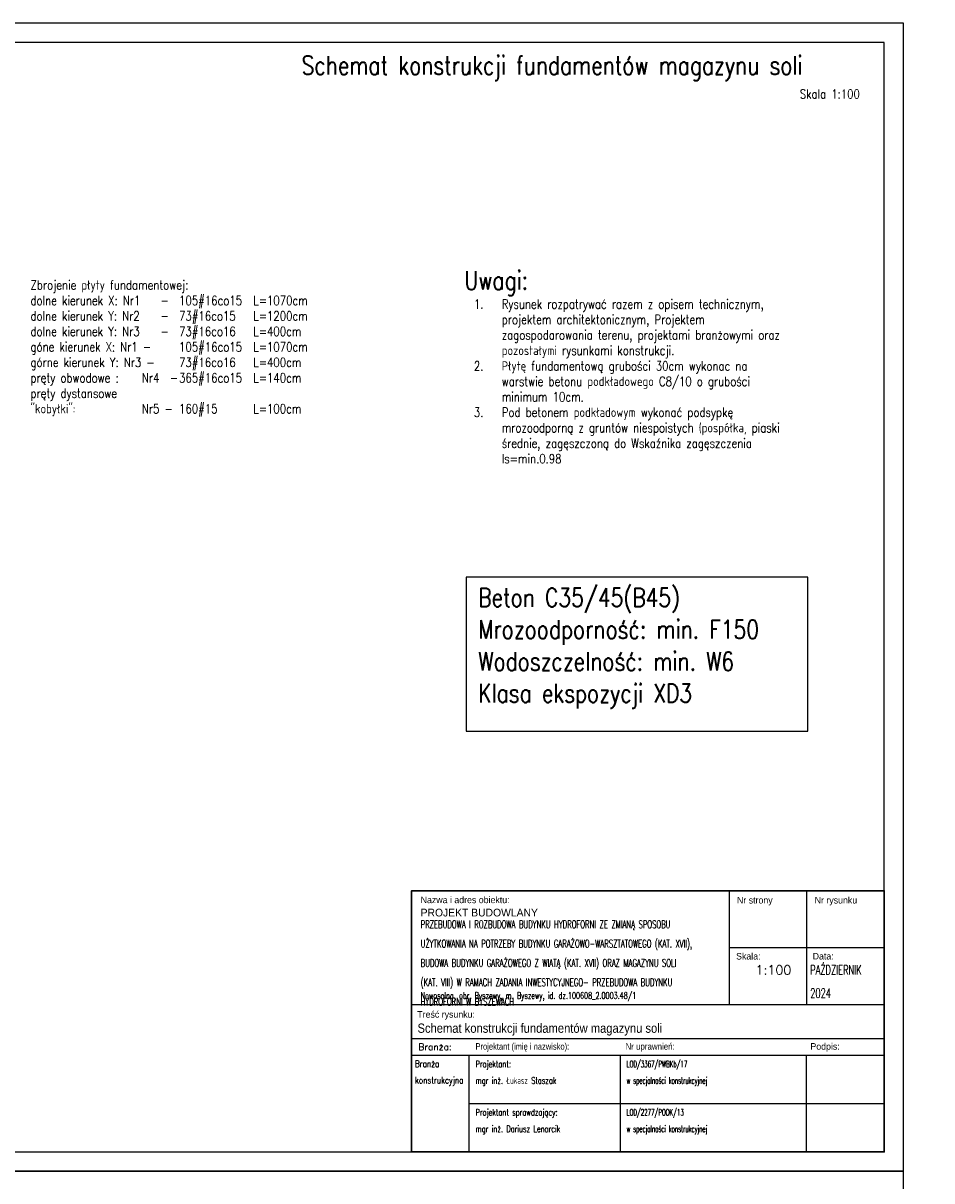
# Model space of a CAD drawing. Extents: x 335493 to 843864, y -123011 to -21739.
# Tile 25 of 28: x 573220 to 596710, y -59124 to -29174. Entities that reach past the tile are written whole.
import ezdxf
from ezdxf.enums import TextEntityAlignment as Align

# ---------------------------------------------------------------- set-up
doc = ezdxf.new("R2010")
doc.units = 0
doc.header["$LTSCALE"] = 600
doc.header["$MEASUREMENT"] = 0
doc.layers.get('0').update_dxf_attribs({"linetype": 'CONTINUOUS'})
for name, color, linetype in [('11 - opisy TXT2', 4, 'CONTINUOUS'), ('111 - opisy TXT3', 2, 'CONTINUOUS'), ('2 - linie odniesienia opisy', 8, 'CONTINUOUS')]:
    doc.layers.add(name, color=color, linetype=linetype)
doc.styles.add('ROMANS', font='romans.shx')
doc.styles.add('TXT2', font='simplex.shx', dxfattribs={"width": 0.8, "height": 180})
doc.styles.add('TXT5', font='simplex.shx', dxfattribs={"width": 0.8, "height": 120})

msp = doc.modelspace()

# ---------------------------------------------------------------- linework, layer by layer
for p, q in [((591467, -51618.7), (591467, -54564.3)), ((593474.5, -51618.7), (593474.5, -54564.3)), ((583262.6, -54564.3), (595481.9, -54564.3)), ((583262.6, -55437.1), (595481.9, -55437.1)), ((583262.6, -55873.5), (595481.9, -55873.5)), ((583262.6, -55873.5), (595481.9, -55873.5)), ((584746.3, -58373.5), (584746.3, -55873.5)), ((588659.5, -58373.5), (588659.5, -55873.5)), ((593474.5, -58373.5), (593474.5, -55873.5)), ((584746.3, -57123.5), (595481.9, -57123.5))]:
    msp.add_line(p, q)
at = {"lineweight": 30}
msp.add_lwpolyline([(583262.6, -58373.5), (595481.9, -58373.5), (595481.9, -51618.7), (583262.6, -51618.7)], close=True, dxfattribs=at)
msp.add_lwpolyline([(595481.9, -53091.5), (591467, -53091.5)])
at = {"layer": '111 - opisy TXT3'}
msp.add_lwpolyline([(556481.9, -58373.5), (595481.9, -58373.5), (595481.9, -29673.5), (556481.9, -29673.5)], close=True, dxfattribs=at)
at = {"layer": '2 - linie odniesienia opisy'}
for points in [[(553981.9, -58873.5), (595981.9, -58873.5), (595981.9, -29173.5), (553981.9, -29173.5)], [(584675.9, -47490.9), (593509, -47490.9), (593509, -43507.3), (584675.9, -43507.3)], [(553981.9, -88573.5), (595981.9, -88573.5), (595981.9, -58873.5), (553981.9, -58873.5)]]:
    msp.add_lwpolyline(points, close=True, dxfattribs=at)

# ---------------------------------------------------------------- texts
at = {"lineweight": 15, "char_height": 170, "width": 12600.205, "attachment_point": 1, "line_spacing_factor": 1.5, "style": 'ROMANS'}
for s, insert in [('\\A1;{\\FIC-Romans;\\W1;Nazwa i adres obiektu:}', (583494.7, -51769.8)), ('\\A1;{\\FIC-Romans;\\W1;Nr strony}', (591673.4, -51778.1)), ('\\A1;{\\FIC-Romans;\\W1;Nr rysunku}', (593680.8, -51778.1)), ('\\A1;{\\FIC-Romans;\\W1;Skala:}', (591649.6, -53227.3)), ('\\A1;{\\FIC-Romans;\\W1;Data:}', (593629.5, -53226.5)), ('\\pt340;{\\W0.68;Nowosolna, obr. Byszewy, m. Byszewy, id. dz.100608_2.0003.48/1}', (583494.7, -54245.1)), ('\\A1;{\\FIC-Romans;\\W1;Treść rysunku:}', (583408.5, -54732.5)), ('\\A1;{\\W1;Branża:}', (583439.3, -55573.2)), ('\\A1;{\\FIC-Romans;\\W0.75;Projektant (imię i nazwisko):}', (584914, -55561)), ('\\A1;{\\FIC-Romans;\\W0.9;Nr uprawnień:}', (588791.7, -55561)), ('\\A1;{\\FIC-Romans;\\W1;Podpis:}', (593571.1, -55561)), ('\\A1;{\\W0.8;Branża\\Pkonstrukcyjna}', (583349.1, -56009.6)), ('\\A1;{\\W0.7;Projektant:\\Pmgr inż. Łukasz Staszak}', (584914, -56016.7)), ('{\\W0.5;LOD/3367/PWBKb/17 \\Pw specjalności konstrukcyjnej}', (588820.5, -56016.7)), ('\\A1;{\\W0.7;Projektant sprawdzający:\\Pmgr inż. Dariusz Lenarcik^I}', (584914, -57266.7)), ('{\\W0.5;LOD/2277/POOK/13 \\Pw specjalności konstrukcyjnej}', (588820.5, -57266.7))]:
    msp.add_mtext(s, dxfattribs=dict(at, insert=insert))
at = {"lineweight": 30, "width": 12600.205, "attachment_point": 1, "line_spacing_factor": 1.5, "style": 'ROMANS'}
for s, insert, char_height in [('\\A1;{\\Fic-romans.shx;\\W1;PROJEKT BUDOWLANY}', (583494.7, -52083.2), 200), ('{\\W0.65;PRZEBUDOWA I ROZBUDOWA BUDYNKU HYDROFORNI ZE ZMIANĄ SPOSOBU \\PUŻYTKOWANIA NA POTRZEBY BUDYNKU GARAŻOWO-WARSZTATOWEGO (KAT. XVII), \\PBUDOWA BUDYNKU GARAŻOWEGO Z WIATĄ (KAT. XVII) ORAZ MAGAZYNU SOLI \\P(KAT. VIII) W RAMACH ZADANIA INWESTYCYJNEGO- PRZEBUDOWA BUDYNKU \\PHYDROFORNI W BYSZEWACH}', (583494.7, -52385.3), 200), ('\\A1;1:100', (592152.4, -53547.5), 240), ('\\A1;{\\W0.65;PAŹDZIERNIK \\P2024}', (593567.5, -53547.5), 240), ('\\A1;{\\Fic-romans|c238;\\W0.9;Schemat konstrukcji fundamentów magazynu soli}', (583414.2, -55053.5), 240)]:
    msp.add_mtext(s, dxfattribs=dict(at, insert=insert, char_height=char_height))
at = {"layer": '11 - opisy TXT2', "style": 'TXT2', "width": 0.8}
msp.add_text('Skala 1:100', height=240, dxfattribs=at).set_placement((594850.8, -31126.1), align=Align.RIGHT)
at = {"layer": '11 - opisy TXT2', "char_height": 240, "attachment_point": 1, "style": 'TXT2'}
for s, insert, width in [('\\A1;\\pt720,2880,5280,8160,8400;Zbrojenie płyty fundamentowej:\\P\\pt3360,3840,5760,8160,8400;dolne kierunek X: Nr1^I-^I105#16co15^IL=1070cm\\Pdolne kierunek Y: Nr2^I-^I73#16co15^IL=1200cm\\Pdolne kierunek Y: Nr3^I-^I73#16co16^IL=400cm\\P\\pt3840,5760,8160,8400;góne kierunek X: Nr1 -^I105#16co15^IL=1070cm\\Pgórne kierunek Y: Nr3 -^I73#16co16^IL=400cm\\P\\pt2880,3600,3840,5760,8160,8400;pręty obwodowe :^INr4^I-^I365#16co15^IL=140cm\\P\\pt720,2880,3600,8160,8400;pręty dystansowe\\P\\pt2880,3840,5760,8160,8400;"kobyłki":^INr5 -^I160#15^IL=100cm', (573409.3, -35828), 7876.325), ('\\A1;\\pi-720,l720,t720,2880,5280,8160,8400;1.^IRysunek rozpatrywać razem z opisem technicznym, projektem architektonicznym, Projektem zagospodarowania terenu, projektami branżowymi oraz pozostałymi rysunkami konstrukcji.\\P2.^IPłytę fundamentową grubości 30cm wykonac na warstwie betonu podkładowego C8/10 o grubości minimum 10cm.\\P3.^IPod betonem podkładowym wykonać podsypkę mrozoodporną z gruntów niespoistych (pospółka, piaski średnie, zagęszczoną do Wskaźnika zagęszczenia Is=min.0.98', (584871.5, -36320.2), 8819.307)]:
    msp.add_mtext(s, dxfattribs=dict(at, insert=insert, width=width))
at = {"layer": '111 - opisy TXT3', "style": 'TXT5', "width": 0.8}
for s, p in [('Schemat konstrukcji fundamentów magazynu soli', (580416.3, -30504)), ('Uwagi:', (584626.6, -36065.6)), ('Beton C35/45(B45)', (584982.9, -44270.7)), ('Mrozoodporność: min. F150  ', (584982.9, -45096.4)), ('Wodoszczelność: min. W6', (584982.9, -45922.1)), ('Klasa ekspozycji XD3', (584982.9, -46747.8))]:
    msp.add_text(s, height=480, dxfattribs=at).set_placement(p)

doc.saveas('drawing.dxf')
